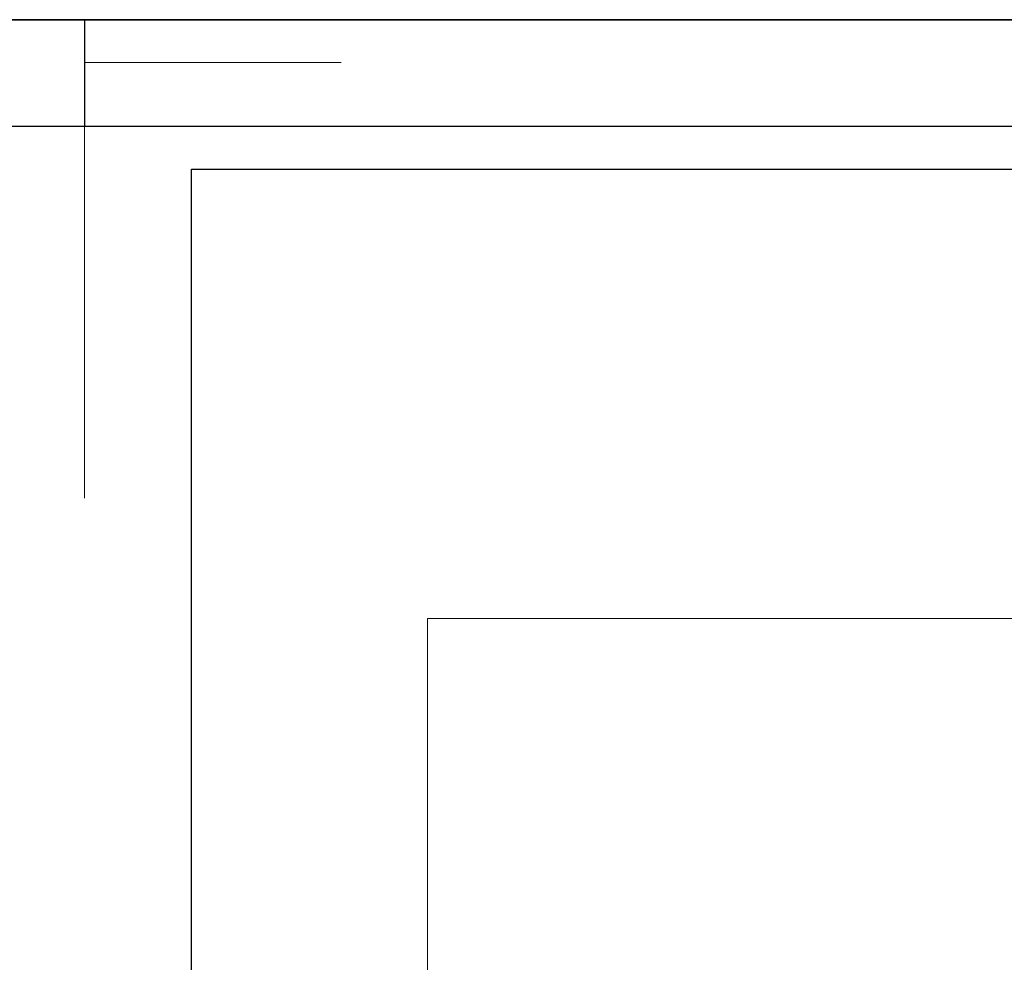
# Model space of a CAD drawing. Header units: metres. Extents: x 0 to 0.84, y 0 to 0.297.
# Tile 14 of 20: x 0.647 to 0.693, y 0.253 to 0.297. Entities that reach past the tile are written whole.
import ezdxf

# ---------------------------------------------------------------- set-up
doc = ezdxf.new("R2010")
doc.units = ezdxf.units.M
doc.linetypes.add('Teckovana 0.5x', pattern=[0.04, 0, -0.04])
for name, color, linetype, lineweight in [('Allgemein01', 7, 'Continuous', 13), ('Legende_ Beschreibung', 7, 'Continuous', 25), ('Standard', 7, 'Continuous', 25)]:
    doc.layers.add(name, color=color, linetype=linetype, lineweight=lineweight)

msp = doc.modelspace()

# ---------------------------------------------------------------- linework, layer by layer
at = {"layer": 'Allgemein01', "color": 52, "linetype": 'Continuous', "lineweight": 13, "true_color": 0xc8c832, "transparency": 33554687}
for q in [(0.65, 0.2746), (0.662, 0.295)]:
    msp.add_line((0.65, 0.295), q, dxfattribs=at)
at = {"layer": 'Legende_ Beschreibung', "color": 7, "linetype": 'Continuous', "lineweight": 25, "transparency": 33554687}
for p, q in [((0.655, 0.21), (0.655, 0.29)), ((0.655, 0.29), (0.83, 0.29))]:
    msp.add_line(p, q, dxfattribs=at)
at = {"layer": 'Standard', "color": 7, "linetype": 'Teckovana 0.5x', "lineweight": 35, "transparency": 33554687}
msp.add_line((0.63, 0.297), (0.84, 0.297), dxfattribs=at)
at = {"layer": 'Standard', "color": 7, "linetype": 'Continuous', "lineweight": 25, "transparency": 33554687}
msp.add_line((0.65, 0.297), (0.65, 0.292), dxfattribs=at)
for points in [[(0, 0), (0.84, 0), (0.84, 0.297), (0, 0.297), (0, 0)], [(0.005, 0.005), (0.835, 0.005), (0.835, 0.292), (0.005, 0.292), (0.005, 0.005)]]:
    msp.add_lwpolyline(points, close=True, dxfattribs=at)
at = {"layer": 'Standard', "color": 7, "linetype": 'Continuous', "lineweight": 13, "transparency": 33554687}
msp.add_lwpolyline([(0.666049, 0.228575), (0.760621, 0.228575), (0.760621, 0.268975), (0.666049, 0.268975), (0.666049, 0.228575)], dxfattribs=at)

doc.saveas('drawing.dxf')
